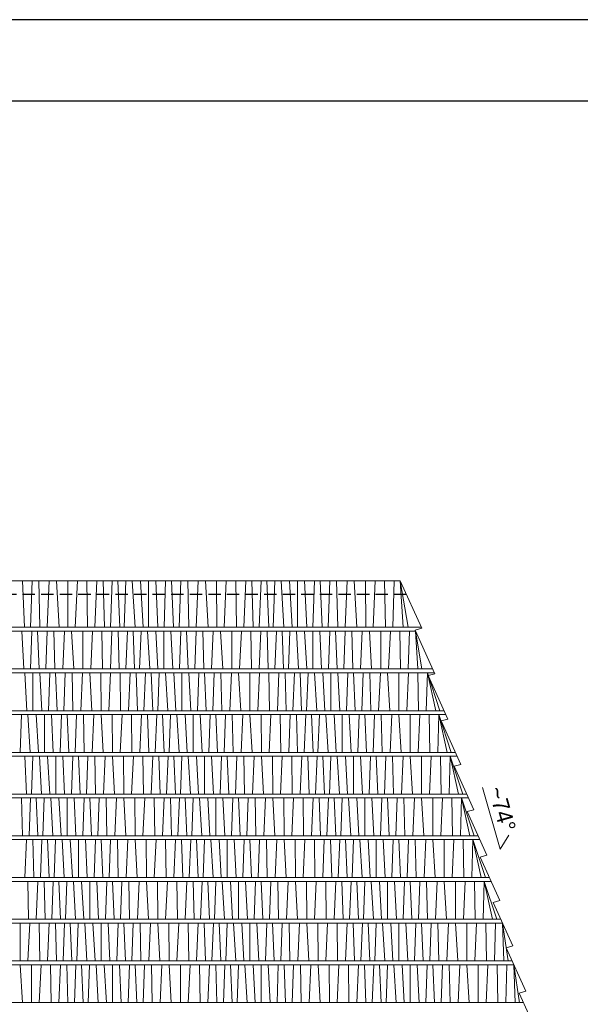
# Model space of a CAD drawing. Header units: centimetres. Extents: x 148485 to 162129, y -6573 to -2118.
# Tile 129 of 167: x 154826 to 155171, y -5693 to -5088. Entities that reach past the tile are written whole.
import ezdxf
from ezdxf.enums import TextEntityAlignment as Align

# ---------------------------------------------------------------- set-up
doc = ezdxf.new("R2010")
doc.units = ezdxf.units.CM
doc.header["$LTSCALE"] = 0.1
doc.linetypes.add('DASHEDX2', pattern=[38.1, 25.4, -12.7])
doc.layers.add('ELEWACJE - dach podziały', color=34, linetype='Continuous', lineweight=15)
doc.layers.add('ELEWACJE - hacz dachówki', color=251, linetype='Continuous', lineweight=9)
for name, color, linetype in [('Format', 7, 'Continuous'), ('ozn_graficzne_PROKON', 5, 'Continuous'), ('ozn_graficzne_R&F', 5, 'Continuous'), ('widoki_przerywana_R&F', 4, 'DASHEDX2')]:
    doc.layers.add(name, color=color, linetype=linetype)
doc.styles.add('CG', font='FL Pismo Techniczne.ttf')

msp = doc.modelspace()

# ---------------------------------------------------------------- linework, layer by layer
at = {"layer": 'ELEWACJE - dach podziały'}
for points in [[(155073.821, -5462.052), (155060.571, -5432.912), (154472.755, -5432.912)], [(155145.652, -5712.642), (155133.627, -5686.252), (155137.769, -5685.065), (155125.633, -5658.376), (155129.775, -5657.188), (155117.64, -5630.499), (155121.782, -5629.311), (155109.646, -5602.622), (155113.788, -5601.435), (155101.653, -5574.746), (155105.795, -5573.558), (155093.659, -5546.869), (155097.801, -5545.682), (155085.666, -5518.993), (155089.808, -5517.805), (155077.672, -5491.116), (155081.814, -5489.928), (155069.679, -5463.239), (155073.821, -5462.052), (155060.571, -5432.912), (155060.571, -5432.912)], [(154465.049, -5461.379), (155073.515, -5461.379)], [(154452.888, -5487.033), (155080.452, -5487.033)], [(154440.727, -5512.688), (155087.481, -5512.688)], [(154205.667, -5538.353), (155094.469, -5538.353)], [(154205.667, -5563.996), (155101.447, -5563.996)], [(154205.667, -5589.606), (155108.41, -5589.606)], [(154205.667, -5615.261), (155115.393, -5615.261)], [(154205.667, -5640.878), (155122.359, -5640.878)], [(154205.667, -5666.532), (155129.342, -5666.532)], [(154205.667, -5692.141), (155136.31, -5692.141)]]:
    msp.add_lwpolyline(points, dxfattribs=at)
at = {"layer": 'ELEWACJE - hacz dachówki'}
for p, q in [((154829.362, -5461.379), (154828.118, -5432.912)), ((154834.015, -5432.912), (154833.007, -5461.379)), ((154838.181, -5432.912), (154838.853, -5461.379)), ((154844.618, -5432.912), (154843.364, -5461.379)), ((154849.056, -5432.912), (154850.697, -5461.379)), ((154855.963, -5432.912), (154856.068, -5461.379)), ((154861.936, -5432.912), (154860.575, -5461.379)), ((154867.72, -5432.912), (154868.167, -5461.379)), ((154872.684, -5461.379), (154873.859, -5432.912)), ((154878.532, -5461.379), (154877.702, -5432.912)), ((154882.203, -5461.379), (154883.378, -5432.912)), ((154888.039, -5461.379), (154886.864, -5432.912)), ((154890.694, -5461.379), (154891.76, -5432.912)), ((154897.41, -5461.379), (154895.722, -5432.912)), ((154902.375, -5461.379), (154900.776, -5432.912)), ((154905.772, -5461.379), (154905.772, -5432.912)), ((154911.506, -5461.379), (154910.084, -5432.912)), ((154915.252, -5461.379), (154916.229, -5432.912)), ((154920.975, -5461.379), (154919.732, -5432.912)), ((154925.628, -5432.912), (154924.62, -5461.379)), ((154929.795, -5432.912), (154930.466, -5461.379)), ((154936.231, -5432.912), (154934.977, -5461.379)), ((154940.67, -5432.912), (154942.31, -5461.379)), ((154947.576, -5432.912), (154947.681, -5461.379)), ((154953.549, -5432.912), (154952.189, -5461.379)), ((154959.333, -5432.912), (154959.78, -5461.379)), ((154964.297, -5461.379), (154965.473, -5432.912)), ((154970.145, -5461.379), (154969.316, -5432.912)), ((154973.816, -5461.379), (154974.991, -5432.912)), ((154979.652, -5461.379), (154978.477, -5432.912)), ((154982.308, -5461.379), (154983.373, -5432.912)), ((154989.023, -5461.379), (154987.336, -5432.912)), ((154993.988, -5461.379), (154992.389, -5432.912)), ((154997.385, -5461.379), (154997.385, -5432.912)), ((155003.119, -5461.379), (155001.698, -5432.912)), ((155006.865, -5461.379), (155007.842, -5432.912)), ((155012.589, -5461.379), (155011.345, -5432.912)), ((155017.241, -5432.912), (155016.233, -5461.379)), ((155021.408, -5432.912), (155022.08, -5461.379)), ((155027.845, -5432.912), (155026.591, -5461.379)), ((155032.283, -5432.912), (155033.924, -5461.379)), ((155039.19, -5432.912), (155039.295, -5461.379)), ((155045.162, -5432.912), (155043.802, -5461.379)), ((155050.946, -5432.912), (155051.394, -5461.379)), ((155056.881, -5432.912), (155055.956, -5461.379)), ((155060.571, -5432.912), (155062.324, -5461.379)), ((154828.955, -5487.033), (154827.79, -5463.704)), ((154833.134, -5487.033), (154833.935, -5463.704)), ((154838.457, -5487.033), (154837.437, -5463.704)), ((154843.334, -5463.704), (154842.508, -5487.033)), ((154847.501, -5463.704), (154848.051, -5487.033)), ((154853.937, -5463.704), (154852.909, -5487.033)), ((154858.375, -5463.704), (154859.72, -5487.033)), ((154865.282, -5463.704), (154865.368, -5487.033)), ((154871.255, -5463.704), (154870.14, -5487.033)), ((154877.039, -5463.704), (154877.405, -5487.033)), ((154882.215, -5487.033), (154883.178, -5463.704)), ((154887.701, -5487.033), (154887.022, -5463.704)), ((154891.734, -5487.033), (154892.697, -5463.704)), ((154897.146, -5487.033), (154896.183, -5463.704)), ((154900.206, -5487.033), (154901.079, -5463.704)), ((154906.425, -5487.033), (154905.041, -5463.704)), ((154911.405, -5487.033), (154910.095, -5463.704)), ((154915.091, -5487.033), (154915.091, -5463.704)), ((154920.568, -5487.033), (154919.404, -5463.704)), ((154924.747, -5487.033), (154925.548, -5463.704)), ((154930.07, -5487.033), (154929.051, -5463.704)), ((154934.947, -5463.704), (154934.121, -5487.033)), ((154939.114, -5463.704), (154939.664, -5487.033)), ((154945.55, -5463.704), (154944.523, -5487.033)), ((154949.989, -5463.704), (154951.333, -5487.033)), ((154956.895, -5463.704), (154956.982, -5487.033)), ((154962.868, -5463.704), (154961.753, -5487.033)), ((154968.652, -5463.704), (154969.019, -5487.033)), ((154973.829, -5487.033), (154974.792, -5463.704)), ((154979.315, -5487.033), (154978.635, -5463.704)), ((154983.347, -5487.033), (154984.31, -5463.704)), ((154988.759, -5487.033), (154987.796, -5463.704)), ((154991.819, -5487.033), (154992.693, -5463.704)), ((154998.038, -5487.033), (154996.655, -5463.704)), ((155003.019, -5487.033), (155001.708, -5463.704)), ((155006.704, -5487.033), (155006.704, -5463.704)), ((155012.181, -5487.033), (155011.017, -5463.704)), ((155016.36, -5487.033), (155017.161, -5463.704)), ((155021.683, -5487.033), (155020.664, -5463.704)), ((155026.561, -5463.704), (155025.734, -5487.033)), ((155030.727, -5463.704), (155031.277, -5487.033)), ((155037.164, -5463.704), (155036.136, -5487.033)), ((155041.602, -5463.704), (155042.947, -5487.033)), ((155048.509, -5463.704), (155048.595, -5487.033)), ((155054.482, -5463.704), (155053.367, -5487.033)), ((155060.265, -5463.704), (155060.632, -5487.033)), ((155066.2, -5463.704), (155065.442, -5487.033)), ((155069.89, -5463.704), (155071.326, -5487.033)), ((154830.915, -5512.688), (154829.605, -5489.358)), ((154834.601, -5512.688), (154834.601, -5489.358)), ((154840.078, -5512.688), (154838.913, -5489.358)), ((154844.257, -5512.688), (154845.058, -5489.358)), ((154849.58, -5512.688), (154848.561, -5489.358)), ((154854.457, -5489.358), (154853.631, -5512.688)), ((154858.624, -5489.358), (154859.174, -5512.688)), ((154865.06, -5489.358), (154864.033, -5512.688)), ((154869.499, -5489.358), (154870.843, -5512.688)), ((154876.405, -5489.358), (154876.492, -5512.688)), ((154882.378, -5489.358), (154881.263, -5512.688)), ((154888.162, -5489.358), (154888.529, -5512.688)), ((154893.338, -5512.688), (154894.302, -5489.358)), ((154898.825, -5512.688), (154898.145, -5489.358)), ((154902.857, -5512.688), (154903.82, -5489.358)), ((154908.269, -5512.688), (154907.306, -5489.358)), ((154911.329, -5512.688), (154912.202, -5489.358)), ((154917.548, -5512.688), (154916.165, -5489.358)), ((154922.528, -5512.688), (154921.218, -5489.358)), ((154926.214, -5512.688), (154926.214, -5489.358)), ((154931.691, -5512.688), (154930.527, -5489.358)), ((154935.87, -5512.688), (154936.671, -5489.358)), ((154941.193, -5512.688), (154940.174, -5489.358)), ((154946.07, -5489.358), (154945.244, -5512.688)), ((154950.237, -5489.358), (154950.787, -5512.688)), ((154956.674, -5489.358), (154955.646, -5512.688)), ((154961.112, -5489.358), (154962.457, -5512.688)), ((154968.019, -5489.358), (154968.105, -5512.688)), ((154973.991, -5489.358), (154972.877, -5512.688)), ((154979.775, -5489.358), (154980.142, -5512.688)), ((154984.952, -5512.688), (154985.915, -5489.358)), ((154990.438, -5512.688), (154989.758, -5489.358)), ((154994.471, -5512.688), (154995.434, -5489.358)), ((154999.882, -5512.688), (154998.919, -5489.358)), ((155002.942, -5512.688), (155003.816, -5489.358)), ((155009.161, -5512.688), (155007.778, -5489.358)), ((155014.142, -5512.688), (155012.831, -5489.358)), ((155017.827, -5512.688), (155017.827, -5489.358)), ((155023.305, -5512.688), (155022.14, -5489.358)), ((155027.484, -5512.688), (155028.284, -5489.358)), ((155032.806, -5512.688), (155031.787, -5489.358)), ((155037.684, -5489.358), (155036.858, -5512.688)), ((155041.85, -5489.358), (155042.401, -5512.688)), ((155048.287, -5489.358), (155047.259, -5512.688)), ((155052.725, -5489.358), (155054.07, -5512.688)), ((155059.632, -5489.358), (155059.718, -5512.688)), ((155065.605, -5489.358), (155064.49, -5512.688)), ((155071.389, -5489.358), (155071.755, -5512.688)), ((155077.324, -5489.358), (155076.565, -5512.688)), ((155077.324, -5489.358), (155082.45, -5512.688)), ((154826.708, -5538.342), (154827.581, -5515.013)), ((154832.926, -5538.342), (154831.543, -5515.013)), ((154837.907, -5538.342), (154836.597, -5515.013)), ((154841.593, -5538.342), (154841.593, -5515.013)), ((154847.07, -5538.342), (154845.905, -5515.013)), ((154851.249, -5538.342), (154852.05, -5515.013)), ((154856.572, -5538.342), (154855.553, -5515.013)), ((154861.449, -5515.013), (154860.623, -5538.342)), ((154865.616, -5515.013), (154866.166, -5538.342)), ((154872.052, -5515.013), (154871.025, -5538.342)), ((154876.491, -5515.013), (154877.835, -5538.342)), ((154883.397, -5515.013), (154883.484, -5538.342)), ((154889.37, -5515.013), (154888.255, -5538.342)), ((154895.154, -5515.013), (154895.521, -5538.342)), ((154900.33, -5538.342), (154901.294, -5515.013)), ((154905.817, -5538.342), (154905.137, -5515.013)), ((154909.849, -5538.342), (154910.812, -5515.013)), ((154915.261, -5538.342), (154914.298, -5515.013)), ((154918.321, -5538.342), (154919.195, -5515.013)), ((154924.54, -5538.342), (154923.157, -5515.013)), ((154929.52, -5538.342), (154928.21, -5515.013)), ((154933.206, -5538.342), (154933.206, -5515.013)), ((154938.683, -5538.342), (154937.519, -5515.013)), ((154942.862, -5538.342), (154943.663, -5515.013)), ((154948.185, -5538.342), (154947.166, -5515.013)), ((154953.062, -5515.013), (154952.236, -5538.342)), ((154957.229, -5515.013), (154957.779, -5538.342)), ((154963.666, -5515.013), (154962.638, -5538.342)), ((154968.104, -5515.013), (154969.449, -5538.342)), ((154975.011, -5515.013), (154975.097, -5538.342)), ((154980.983, -5515.013), (154979.869, -5538.342)), ((154986.767, -5515.013), (154987.134, -5538.342)), ((154991.944, -5538.342), (154992.907, -5515.013)), ((154997.43, -5538.342), (154996.75, -5515.013)), ((155001.463, -5538.342), (155002.426, -5515.013)), ((155006.874, -5538.342), (155005.912, -5515.013)), ((155009.934, -5538.342), (155010.808, -5515.013)), ((155016.153, -5538.342), (155014.77, -5515.013)), ((155021.134, -5538.342), (155019.823, -5515.013)), ((155024.819, -5538.342), (155024.819, -5515.013)), ((155030.297, -5538.342), (155029.132, -5515.013)), ((155034.476, -5538.342), (155035.276, -5515.013)), ((155039.798, -5538.342), (155038.779, -5515.013)), ((155044.676, -5515.013), (155043.85, -5538.342)), ((155048.842, -5515.013), (155049.393, -5538.342)), ((155055.279, -5515.013), (155054.251, -5538.342)), ((155059.717, -5515.013), (155061.062, -5538.342)), ((155066.624, -5515.013), (155066.71, -5538.342)), ((155072.597, -5515.013), (155071.482, -5538.342)), ((155078.381, -5515.013), (155078.747, -5538.342)), ((155084.316, -5515.013), (155083.557, -5538.342)), ((155084.316, -5515.013), (155089.442, -5538.342)), ((154830.636, -5564.007), (154829.673, -5540.678)), ((154833.695, -5564.007), (154834.569, -5540.678)), ((154839.914, -5564.007), (154838.531, -5540.678)), ((154844.895, -5564.007), (154843.584, -5540.678)), ((154848.58, -5564.007), (154848.58, -5540.678)), ((154854.058, -5564.007), (154852.893, -5540.678)), ((154858.237, -5564.007), (154859.038, -5540.678)), ((154863.56, -5564.007), (154862.54, -5540.678)), ((154868.437, -5540.678), (154867.611, -5564.007)), ((154872.604, -5540.678), (154873.154, -5564.007)), ((154879.04, -5540.678), (154878.013, -5564.007)), ((154883.478, -5540.678), (154884.823, -5564.007)), ((154890.385, -5540.678), (154890.471, -5564.007)), ((154896.358, -5540.678), (154895.243, -5564.007)), ((154902.142, -5540.678), (154902.508, -5564.007)), ((154907.318, -5564.007), (154908.281, -5540.678)), ((154912.804, -5564.007), (154912.125, -5540.678)), ((154916.837, -5564.007), (154917.8, -5540.678)), ((154922.249, -5564.007), (154921.286, -5540.678)), ((154925.309, -5564.007), (154926.182, -5540.678)), ((154931.528, -5564.007), (154930.145, -5540.678)), ((154936.508, -5564.007), (154935.198, -5540.678)), ((154940.194, -5564.007), (154940.194, -5540.678)), ((154945.671, -5564.007), (154944.507, -5540.678)), ((154949.85, -5564.007), (154950.651, -5540.678)), ((154955.173, -5564.007), (154954.154, -5540.678)), ((154960.05, -5540.678), (154959.224, -5564.007)), ((154964.217, -5540.678), (154964.767, -5564.007)), ((154970.654, -5540.678), (154969.626, -5564.007)), ((154975.092, -5540.678), (154976.436, -5564.007)), ((154981.999, -5540.678), (154982.085, -5564.007)), ((154987.971, -5540.678), (154986.856, -5564.007)), ((154993.755, -5540.678), (154994.122, -5564.007)), ((154998.932, -5564.007), (154999.895, -5540.678)), ((155004.418, -5564.007), (155003.738, -5540.678)), ((155008.45, -5564.007), (155009.414, -5540.678)), ((155013.862, -5564.007), (155012.899, -5540.678)), ((155016.922, -5564.007), (155017.796, -5540.678)), ((155023.141, -5564.007), (155021.758, -5540.678)), ((155028.122, -5564.007), (155026.811, -5540.678)), ((155031.807, -5564.007), (155031.807, -5540.678)), ((155037.285, -5564.007), (155036.12, -5540.678)), ((155041.464, -5564.007), (155042.264, -5540.678)), ((155046.786, -5564.007), (155045.767, -5540.678)), ((155051.664, -5540.678), (155050.837, -5564.007)), ((155055.83, -5540.678), (155056.381, -5564.007)), ((155062.267, -5540.678), (155061.239, -5564.007)), ((155066.705, -5540.678), (155068.05, -5564.007)), ((155073.612, -5540.678), (155073.698, -5564.007)), ((155079.585, -5540.678), (155078.47, -5564.007)), ((155085.368, -5540.678), (155085.735, -5564.007)), ((155091.303, -5540.678), (155090.545, -5564.007)), ((155091.303, -5540.678), (155096.43, -5564.007)), ((154828.169, -5589.65), (154827.489, -5566.321)), ((154832.202, -5589.65), (154833.165, -5566.321)), ((154837.614, -5589.65), (154836.651, -5566.321)), ((154840.674, -5589.65), (154841.547, -5566.321)), ((154846.892, -5589.65), (154845.509, -5566.321)), ((154851.873, -5589.65), (154850.563, -5566.321)), ((154855.559, -5589.65), (154855.559, -5566.321)), ((154861.036, -5589.65), (154859.871, -5566.321)), ((154865.215, -5589.65), (154866.016, -5566.321)), ((154870.538, -5589.65), (154869.519, -5566.321)), ((154875.415, -5566.321), (154874.589, -5589.65)), ((154879.582, -5566.321), (154880.132, -5589.65)), ((154886.018, -5566.321), (154884.991, -5589.65)), ((154890.457, -5566.321), (154891.801, -5589.65)), ((154897.363, -5566.321), (154897.45, -5589.65)), ((154903.336, -5566.321), (154902.221, -5589.65)), ((154909.12, -5566.321), (154909.487, -5589.65)), ((154914.296, -5589.65), (154915.26, -5566.321)), ((154919.783, -5589.65), (154919.103, -5566.321)), ((154923.815, -5589.65), (154924.778, -5566.321)), ((154929.227, -5589.65), (154928.264, -5566.321)), ((154932.287, -5589.65), (154933.16, -5566.321)), ((154938.506, -5589.65), (154937.123, -5566.321)), ((154943.486, -5589.65), (154942.176, -5566.321)), ((154947.172, -5589.65), (154947.172, -5566.321)), ((154952.649, -5589.65), (154951.485, -5566.321)), ((154956.828, -5589.65), (154957.629, -5566.321)), ((154962.151, -5589.65), (154961.132, -5566.321)), ((154967.028, -5566.321), (154966.202, -5589.65)), ((154971.195, -5566.321), (154971.745, -5589.65)), ((154977.632, -5566.321), (154976.604, -5589.65)), ((154982.07, -5566.321), (154983.415, -5589.65)), ((154988.977, -5566.321), (154989.063, -5589.65)), ((154994.949, -5566.321), (154993.835, -5589.65)), ((155000.733, -5566.321), (155001.1, -5589.65)), ((155005.91, -5589.65), (155006.873, -5566.321)), ((155011.396, -5589.65), (155010.716, -5566.321)), ((155015.429, -5589.65), (155016.392, -5566.321)), ((155020.84, -5589.65), (155019.877, -5566.321)), ((155023.9, -5589.65), (155024.774, -5566.321)), ((155030.119, -5589.65), (155028.736, -5566.321)), ((155035.1, -5589.65), (155033.789, -5566.321)), ((155038.785, -5589.65), (155038.785, -5566.321)), ((155044.263, -5589.65), (155043.098, -5566.321)), ((155048.442, -5589.65), (155049.242, -5566.321)), ((155053.764, -5589.65), (155052.745, -5566.321)), ((155058.642, -5566.321), (155057.816, -5589.65)), ((155062.808, -5566.321), (155063.359, -5589.65)), ((155069.245, -5566.321), (155068.217, -5589.65)), ((155073.683, -5566.321), (155075.028, -5589.65)), ((155080.59, -5566.321), (155080.676, -5589.65)), ((155086.563, -5566.321), (155085.448, -5589.65)), ((155092.347, -5566.321), (155092.713, -5589.65)), ((155098.282, -5566.321), (155097.523, -5589.65)), ((155098.282, -5566.321), (155103.408, -5589.65)), ((154829.646, -5615.261), (154830.609, -5591.931)), ((154835.132, -5615.261), (154834.453, -5591.931)), ((154839.165, -5615.261), (154840.128, -5591.931)), ((154844.577, -5615.261), (154843.614, -5591.931)), ((154847.637, -5615.261), (154848.51, -5591.931)), ((154853.855, -5615.261), (154852.472, -5591.931)), ((154858.836, -5615.261), (154857.526, -5591.931)), ((154862.522, -5615.261), (154862.522, -5591.931)), ((154867.999, -5615.261), (154866.834, -5591.931)), ((154872.178, -5615.261), (154872.979, -5591.931)), ((154877.501, -5615.261), (154876.482, -5591.931)), ((154882.378, -5591.931), (154881.552, -5615.261)), ((154886.545, -5591.931), (154887.095, -5615.261)), ((154892.981, -5591.931), (154891.954, -5615.261)), ((154897.42, -5591.931), (154898.764, -5615.261)), ((154904.326, -5591.931), (154904.413, -5615.261)), ((154910.299, -5591.931), (154909.184, -5615.261)), ((154916.083, -5591.931), (154916.45, -5615.261)), ((154921.259, -5615.261), (154922.223, -5591.931)), ((154926.746, -5615.261), (154926.066, -5591.931)), ((154930.778, -5615.261), (154931.741, -5591.931)), ((154936.19, -5615.261), (154935.227, -5591.931)), ((154939.25, -5615.261), (154940.124, -5591.931)), ((154945.469, -5615.261), (154944.086, -5591.931)), ((154950.449, -5615.261), (154949.139, -5591.931)), ((154954.135, -5615.261), (154954.135, -5591.931)), ((154959.612, -5615.261), (154958.448, -5591.931)), ((154963.791, -5615.261), (154964.592, -5591.931)), ((154969.114, -5615.261), (154968.095, -5591.931)), ((154973.991, -5591.931), (154973.165, -5615.261)), ((154978.158, -5591.931), (154978.708, -5615.261)), ((154984.595, -5591.931), (154983.567, -5615.261)), ((154989.033, -5591.931), (154990.378, -5615.261)), ((154995.94, -5591.931), (154996.026, -5615.261)), ((155001.912, -5591.931), (155000.798, -5615.261)), ((155007.696, -5591.931), (155008.063, -5615.261)), ((155012.873, -5615.261), (155013.836, -5591.931)), ((155018.359, -5615.261), (155017.679, -5591.931)), ((155022.392, -5615.261), (155023.355, -5591.931)), ((155027.803, -5615.261), (155026.84, -5591.931)), ((155030.863, -5615.261), (155031.737, -5591.931)), ((155037.082, -5615.261), (155035.699, -5591.931)), ((155042.063, -5615.261), (155040.752, -5591.931)), ((155045.748, -5615.261), (155045.748, -5591.931)), ((155051.226, -5615.261), (155050.061, -5591.931)), ((155055.405, -5615.261), (155056.205, -5591.931)), ((155060.727, -5615.261), (155059.708, -5591.931)), ((155065.605, -5591.931), (155064.779, -5615.261)), ((155069.771, -5591.931), (155070.322, -5615.261)), ((155076.208, -5591.931), (155075.18, -5615.261)), ((155080.646, -5591.931), (155081.991, -5615.261)), ((155087.553, -5591.931), (155087.639, -5615.261)), ((155093.526, -5591.931), (155092.411, -5615.261)), ((155099.31, -5591.931), (155099.676, -5615.261)), ((155105.245, -5591.931), (155104.486, -5615.261)), ((155105.245, -5591.931), (155110.371, -5615.261)), ((154831.453, -5617.586), (154831.819, -5640.915)), ((154836.629, -5640.915), (154837.592, -5617.586)), ((154842.115, -5640.915), (154841.436, -5617.586)), ((154846.148, -5640.915), (154847.111, -5617.586)), ((154851.56, -5640.915), (154850.597, -5617.586)), ((154854.62, -5640.915), (154855.493, -5617.586)), ((154860.838, -5640.915), (154859.455, -5617.586)), ((154865.819, -5640.915), (154864.509, -5617.586)), ((154869.505, -5640.915), (154869.505, -5617.586)), ((154874.982, -5640.915), (154873.817, -5617.586)), ((154879.161, -5640.915), (154879.962, -5617.586)), ((154884.484, -5640.915), (154883.465, -5617.586)), ((154889.361, -5617.586), (154888.535, -5640.915)), ((154893.528, -5617.586), (154894.078, -5640.915)), ((154899.964, -5617.586), (154898.937, -5640.915)), ((154904.403, -5617.586), (154905.747, -5640.915)), ((154911.309, -5617.586), (154911.396, -5640.915)), ((154917.282, -5617.586), (154916.167, -5640.915)), ((154923.066, -5617.586), (154923.433, -5640.915)), ((154928.242, -5640.915), (154929.206, -5617.586)), ((154933.729, -5640.915), (154933.049, -5617.586)), ((154937.761, -5640.915), (154938.724, -5617.586)), ((154943.173, -5640.915), (154942.21, -5617.586)), ((154946.233, -5640.915), (154947.106, -5617.586)), ((154952.452, -5640.915), (154951.069, -5617.586)), ((154957.432, -5640.915), (154956.122, -5617.586)), ((154961.118, -5640.915), (154961.118, -5617.586)), ((154966.595, -5640.915), (154965.431, -5617.586)), ((154970.774, -5640.915), (154971.575, -5617.586)), ((154976.097, -5640.915), (154975.078, -5617.586)), ((154980.974, -5617.586), (154980.148, -5640.915)), ((154985.141, -5617.586), (154985.691, -5640.915)), ((154991.578, -5617.586), (154990.55, -5640.915)), ((154996.016, -5617.586), (154997.361, -5640.915)), ((155002.923, -5617.586), (155003.009, -5640.915)), ((155008.895, -5617.586), (155007.781, -5640.915)), ((155014.679, -5617.586), (155015.046, -5640.915)), ((155019.856, -5640.915), (155020.819, -5617.586)), ((155025.342, -5640.915), (155024.662, -5617.586)), ((155029.375, -5640.915), (155030.338, -5617.586)), ((155034.786, -5640.915), (155033.823, -5617.586)), ((155037.846, -5640.915), (155038.72, -5617.586)), ((155044.065, -5640.915), (155042.682, -5617.586)), ((155049.046, -5640.915), (155047.735, -5617.586)), ((155052.731, -5640.915), (155052.731, -5617.586)), ((155058.209, -5640.915), (155057.044, -5617.586)), ((155062.388, -5640.915), (155063.188, -5617.586)), ((155067.71, -5640.915), (155066.691, -5617.586)), ((155072.588, -5617.586), (155071.762, -5640.915)), ((155076.754, -5617.586), (155077.305, -5640.915)), ((155083.191, -5617.586), (155082.163, -5640.915)), ((155087.629, -5617.586), (155088.974, -5640.915)), ((155094.536, -5617.586), (155094.622, -5640.915)), ((155100.509, -5617.586), (155099.394, -5640.915)), ((155106.293, -5617.586), (155106.659, -5640.915)), ((155112.228, -5617.586), (155111.469, -5640.915)), ((155112.228, -5617.586), (155117.354, -5640.915)), ((154826.662, -5643.203), (154826.748, -5666.532)), ((154832.635, -5643.203), (154831.52, -5666.532)), ((154838.419, -5643.203), (154838.786, -5666.532)), ((154843.595, -5666.532), (154844.559, -5643.203)), ((154849.082, -5666.532), (154848.402, -5643.203)), ((154853.114, -5666.532), (154854.077, -5643.203)), ((154858.526, -5666.532), (154857.563, -5643.203)), ((154861.586, -5666.532), (154862.459, -5643.203)), ((154867.805, -5666.532), (154866.422, -5643.203)), ((154872.785, -5666.532), (154871.475, -5643.203)), ((154876.471, -5666.532), (154876.471, -5643.203)), ((154881.948, -5666.532), (154880.784, -5643.203)), ((154886.127, -5666.532), (154886.928, -5643.203)), ((154891.45, -5666.532), (154890.431, -5643.203)), ((154896.327, -5643.203), (154895.501, -5666.532)), ((154900.494, -5643.203), (154901.044, -5666.532)), ((154906.931, -5643.203), (154905.903, -5666.532)), ((154911.369, -5643.203), (154912.714, -5666.532)), ((154918.276, -5643.203), (154918.362, -5666.532)), ((154924.248, -5643.203), (154923.133, -5666.532)), ((154930.032, -5643.203), (154930.399, -5666.532)), ((154935.209, -5666.532), (154936.172, -5643.203)), ((154940.695, -5666.532), (154940.015, -5643.203)), ((154944.728, -5666.532), (154945.691, -5643.203)), ((154950.139, -5666.532), (154949.176, -5643.203)), ((154953.199, -5666.532), (154954.073, -5643.203)), ((154959.418, -5666.532), (154958.035, -5643.203)), ((154964.399, -5666.532), (154963.088, -5643.203)), ((154968.084, -5666.532), (154968.084, -5643.203)), ((154973.562, -5666.532), (154972.397, -5643.203)), ((154977.741, -5666.532), (154978.541, -5643.203)), ((154983.063, -5666.532), (154982.044, -5643.203)), ((154987.941, -5643.203), (154987.114, -5666.532)), ((154992.107, -5643.203), (154992.658, -5666.532)), ((154998.544, -5643.203), (154997.516, -5666.532)), ((155002.982, -5643.203), (155004.327, -5666.532)), ((155009.889, -5643.203), (155009.975, -5666.532)), ((155015.862, -5643.203), (155014.747, -5666.532)), ((155021.646, -5643.203), (155022.012, -5666.532)), ((155026.822, -5666.532), (155027.785, -5643.203)), ((155032.308, -5666.532), (155031.628, -5643.203)), ((155036.341, -5666.532), (155037.304, -5643.203)), ((155041.753, -5666.532), (155040.79, -5643.203)), ((155044.812, -5666.532), (155045.686, -5643.203)), ((155051.031, -5666.532), (155049.648, -5643.203)), ((155056.012, -5666.532), (155054.701, -5643.203)), ((155059.697, -5666.532), (155059.697, -5643.203)), ((155065.175, -5666.532), (155064.01, -5643.203)), ((155069.354, -5666.532), (155070.155, -5643.203)), ((155074.677, -5666.532), (155073.657, -5643.203)), ((155079.554, -5643.203), (155078.728, -5666.532)), ((155083.721, -5643.203), (155084.271, -5666.532)), ((155090.157, -5643.203), (155089.13, -5666.532)), ((155094.595, -5643.203), (155095.94, -5666.532)), ((155101.502, -5643.203), (155101.588, -5666.532)), ((155107.475, -5643.203), (155106.36, -5666.532)), ((155113.259, -5643.203), (155113.625, -5666.532)), ((155119.194, -5643.203), (155118.435, -5666.532)), ((155123.416, -5643.203), (155124.32, -5666.532)), ((154826.739, -5668.857), (154828.083, -5692.187)), ((154833.645, -5668.857), (154833.731, -5692.187)), ((154839.618, -5668.857), (154838.503, -5692.187)), ((154845.402, -5668.857), (154845.769, -5692.187)), ((154850.578, -5692.187), (154851.542, -5668.857)), ((154856.065, -5692.187), (154855.385, -5668.857)), ((154860.097, -5692.187), (154861.06, -5668.857)), ((154865.509, -5692.187), (154864.546, -5668.857)), ((154868.569, -5692.187), (154869.442, -5668.857)), ((154874.788, -5692.187), (154873.405, -5668.857)), ((154879.768, -5692.187), (154878.458, -5668.857)), ((154883.454, -5692.187), (154883.454, -5668.857)), ((154888.931, -5692.187), (154887.767, -5668.857)), ((154893.11, -5692.187), (154893.911, -5668.857)), ((154898.433, -5692.187), (154897.414, -5668.857)), ((154903.31, -5668.857), (154902.484, -5692.187)), ((154907.477, -5668.857), (154908.027, -5692.187)), ((154913.914, -5668.857), (154912.886, -5692.187)), ((154918.352, -5668.857), (154919.697, -5692.187)), ((154925.259, -5668.857), (154925.345, -5692.187)), ((154931.231, -5668.857), (154930.116, -5692.187)), ((154937.015, -5668.857), (154937.382, -5692.187)), ((154942.192, -5692.187), (154943.155, -5668.857)), ((154947.678, -5692.187), (154946.998, -5668.857)), ((154951.711, -5692.187), (154952.674, -5668.857)), ((154957.122, -5692.187), (154956.159, -5668.857)), ((154960.182, -5692.187), (154961.056, -5668.857)), ((154966.401, -5692.187), (154965.018, -5668.857)), ((154971.382, -5692.187), (154970.071, -5668.857)), ((154975.067, -5692.187), (154975.067, -5668.857)), ((154980.545, -5692.187), (154979.38, -5668.857)), ((154984.724, -5692.187), (154985.524, -5668.857)), ((154990.046, -5692.187), (154989.027, -5668.857)), ((154994.924, -5668.857), (154994.097, -5692.187)), ((154999.09, -5668.857), (154999.641, -5692.187)), ((155005.527, -5668.857), (155004.499, -5692.187)), ((155009.965, -5668.857), (155011.31, -5692.187)), ((155016.872, -5668.857), (155016.958, -5692.187)), ((155022.845, -5668.857), (155021.73, -5692.187)), ((155028.629, -5668.857), (155028.995, -5692.187)), ((155033.805, -5692.187), (155034.768, -5668.857)), ((155039.291, -5692.187), (155038.611, -5668.857)), ((155043.324, -5692.187), (155044.287, -5668.857)), ((155048.736, -5692.187), (155047.773, -5668.857)), ((155051.795, -5692.187), (155052.669, -5668.857)), ((155058.014, -5692.187), (155056.631, -5668.857)), ((155062.995, -5692.187), (155061.684, -5668.857)), ((155066.68, -5692.187), (155066.68, -5668.857)), ((155072.158, -5692.187), (155070.993, -5668.857)), ((155076.337, -5692.187), (155077.138, -5668.857)), ((155081.66, -5692.187), (155080.64, -5668.857)), ((155086.537, -5668.857), (155085.711, -5692.187)), ((155090.704, -5668.857), (155091.254, -5692.187)), ((155097.14, -5668.857), (155096.113, -5692.187)), ((155101.578, -5668.857), (155102.923, -5692.187)), ((155108.485, -5668.857), (155108.571, -5692.187)), ((155114.458, -5668.857), (155113.343, -5692.187)), ((155120.242, -5668.857), (155120.608, -5692.187)), ((155126.177, -5668.857), (155125.418, -5692.187)), ((155130.399, -5668.857), (155131.303, -5692.187))]:
    msp.add_line(p, q, dxfattribs=at)
for points in [[(155065.392, -5461.379), (155060.571, -5432.912)], [(154463.947, -5463.704), (155069.89, -5463.704)], [(155073.841, -5487.033), (155069.89, -5463.704)], [(154451.786, -5489.358), (155081.546, -5489.358)], [(155084.964, -5512.688), (155077.324, -5489.358)], [(154439.625, -5515.013), (155088.538, -5515.013)], [(155091.956, -5538.342), (155084.316, -5515.013)], [(154205.667, -5540.678), (155095.526, -5540.678)], [(155098.944, -5564.007), (155091.303, -5540.678)], [(154205.667, -5566.321), (155102.504, -5566.321)], [(155105.922, -5589.65), (155098.282, -5566.321)], [(154205.667, -5591.931), (155109.467, -5591.931)], [(155112.885, -5615.261), (155105.245, -5591.931)], [(154205.667, -5617.586), (155116.45, -5617.586)], [(155119.868, -5640.915), (155112.228, -5617.586)], [(154205.667, -5643.203), (155123.416, -5643.203)], [(155126.834, -5666.532), (155123.416, -5643.203)], [(154205.667, -5668.857), (155130.399, -5668.857)], [(155133.817, -5692.187), (155130.399, -5668.857)]]:
    msp.add_lwpolyline(points, dxfattribs=at)
at = {"layer": 'Format'}
msp.add_lwpolyline([(153729.32, -6572.917), (155829.32, -6572.917), (155829.32, -5087.917), (153729.32, -5087.917)], close=True, dxfattribs=at)
at = {"layer": 'ozn_graficzne_PROKON', "color": 4, "lineweight": 5}
msp.add_lwpolyline([(155111.15, -5559.793), (155122.038, -5597.764), (155127.338, -5589.284)], dxfattribs=at)
at = {"layer": 'ozn_graficzne_R&F'}
msp.add_lwpolyline([(153854.32, -6522.917), (155779.32, -6522.917), (155779.32, -5137.917), (153854.32, -5137.917)], close=True, dxfattribs=at)
at = {"layer": 'widoki_przerywana_R&F', "ltscale": 3}
msp.add_lwpolyline([(155064.409, -5441.353), (154207.405, -5441.353)], dxfattribs=at)

# ---------------------------------------------------------------- texts
at = {"layer": 'ozn_graficzne_PROKON', "color": 6, "lineweight": 0, "style": 'CG'}
msp.add_text('~74%%D', height=10, rotation=286, dxfattribs=at).set_placement((155115.572, -5575.212), align=Align.BOTTOM_CENTER)

doc.saveas('drawing.dxf')
